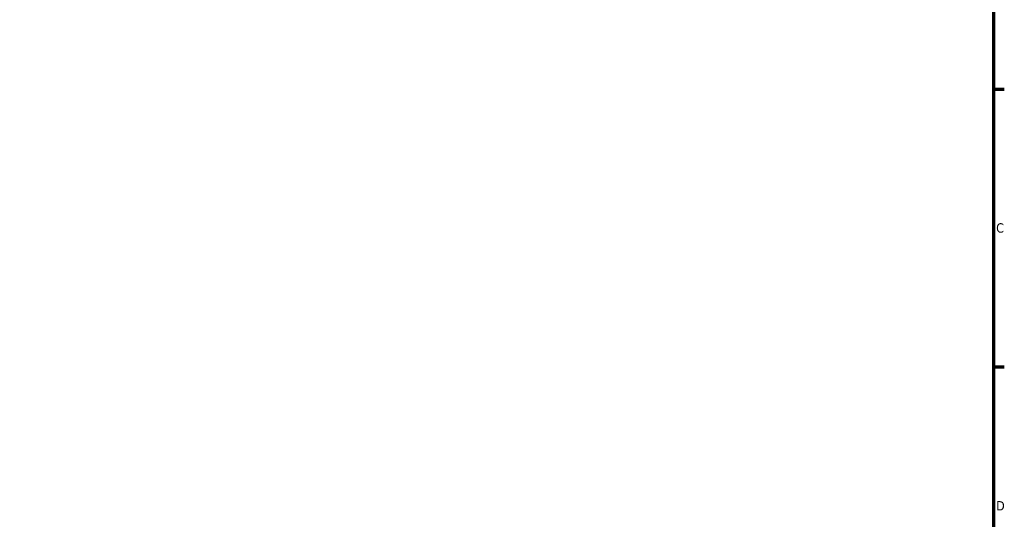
# Model space of a CAD drawing. Header units: millimetres. Extents: x 0 to 907, y 0 to 785.
# Tile 8 of 11: x 561 to 824, y 331 to 464. Entities that reach past the tile are written whole.
import ezdxf

# ---------------------------------------------------------------- set-up
doc = ezdxf.new("R2010")
doc.units = ezdxf.units.MM
doc.layers.add('Border (ISO)', color=7, linetype='Continuous', lineweight=70)
doc.styles.add('Note Text (ISO)', font='tahoma.ttf')

# ---------------------------------------------------------------- blocks, each defined once
blk = doc.blocks.new('Borders Default Border')
at = {"layer": 'Border (ISO)'}
for p, q in [((821, 445.5), (823.9, 445.5)), ((821, 371.25), (823.9, 371.25))]:
    blk.add_line(p, q, dxfattribs=at)
at = {"layer": 'Border (ISO)', "flags": 128}
blk.add_lwpolyline([(20, 20), (20, 574), (821, 574), (821, 20), (20, 20)], dxfattribs=at)
at = {"layer": 'Border (ISO)', "color": 232, "true_color": 0xca0064, "char_height": 2.5, "attachment_point": 7, "style": 'Note Text (ISO)'}
for s, insert in [('C', (821.73, 407.08)), ('D', (821.73, 332.88))]:
    blk.add_mtext(s, dxfattribs=dict(at, insert=insert))

msp = doc.modelspace()

# ---------------------------------------------------------------- block references
msp.add_blockref('Borders Default Border', (0, 0))

doc.saveas('drawing.dxf')
